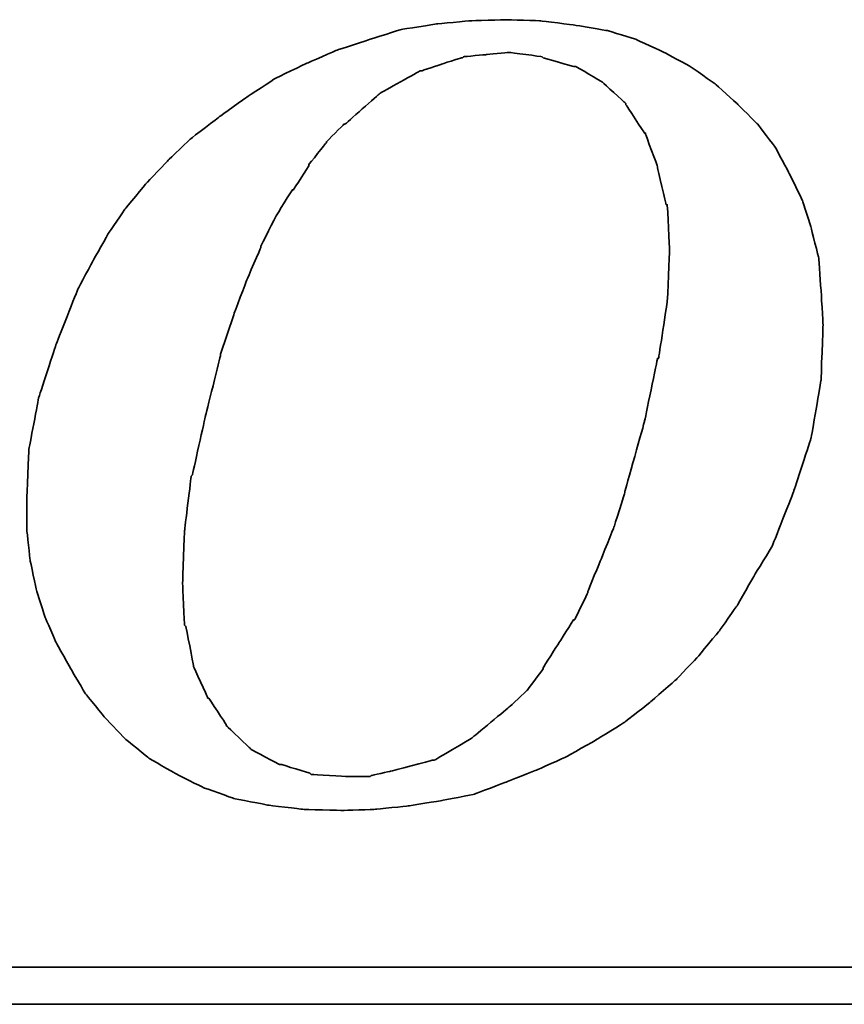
# Model space of a CAD drawing. Header units: millimetres. Extents: x 416 to 815, y 121 to 252.
# Tile 43 of 51: x 729.07 to 731.91, y 160.68 to 164.07. Entities that reach past the tile are written whole.
import ezdxf

# ---------------------------------------------------------------- set-up
doc = ezdxf.new("R2010")
doc.units = ezdxf.units.MM
doc.layers.add('DIM', color=4, linetype='CONTINUOUS')
doc.layers.add('layer 1', color=7, linetype='CONTINUOUS')

# ---------------------------------------------------------------- blocks, each defined once
blk = doc.blocks.new('TBI MOTION logo(完整正式版)')
at = {"layer": 'layer 1', "color": 22, "lineweight": 35}
for points, knots in [([(35.79625, -6.98375), (35.79625, -6.98375), (36.23125, -7.43875), (36.23125, -7.43875), (36.23125, -7.43875), (36.23125, -7.43875), (36.75625, -7.87125), (36.75625, -7.87125), (36.75625, -7.87125), (36.75625, -7.87125), (37.33125, -8.20375), (37.33125, -8.20375), (37.33125, -8.20375), (37.33125, -8.20375), (37.95625, -8.51875), (37.95625, -8.51875), (37.95625, -8.51875), (37.95625, -8.51875), (38.62625, -8.75875), (38.62625, -8.75875), (38.62625, -8.75875), (38.62625, -8.75875), (39.37125, -8.90375), (39.37125, -8.90375), (39.37125, -8.90375), (39.37125, -8.90375), (40.14125, -8.99875), (40.14125, -8.99875), (40.14125, -8.99875), (40.14125, -8.99875), (41.02625, -9.02375), (41.02625, -9.02375), (41.02625, -9.02375), (41.02625, -9.02375), (41.74625, -8.99875), (41.74625, -8.99875), (41.74625, -8.99875), (41.74625, -8.99875), (42.46625, -8.92375), (42.46625, -8.92375), (42.46625, -8.92375), (42.46625, -8.92375), (43.21125, -8.80625), (43.21125, -8.80625), (43.21125, -8.80625), (43.21125, -8.80625), (43.93125, -8.66375), (43.93125, -8.66375), (43.93125, -8.66375), (43.93125, -8.66375), (44.62625, -8.39875), (44.62625, -8.39875), (44.62625, -8.39875), (44.62625, -8.39875), (45.29625, -8.13375), (45.29625, -8.13375), (45.29625, -8.13375), (45.29625, -8.13375), (45.94625, -7.84375), (45.94625, -7.84375), (45.94625, -7.84375), (45.94625, -7.84375), (46.61625, -7.46375), (46.61625, -7.46375), (46.61625, -7.46375), (46.61625, -7.46375), (47.24125, -7.07875), (47.24125, -7.07875), (47.24125, -7.07875), (47.24125, -7.07875), (47.81625, -6.62375), (47.81625, -6.62375), (47.81625, -6.62375), (47.81625, -6.62375), (48.36875, -6.14375), (48.36875, -6.14375), (48.36875, -6.14375), (48.36875, -6.14375), (48.84625, -5.64125), (48.84625, -5.64125), (48.84625, -5.64125), (48.84625, -5.64125), (49.32625, -5.06375), (49.32625, -5.06375), (49.32625, -5.06375), (49.32625, -5.06375), (49.71125, -4.51374), (49.71125, -4.51374), (49.71125, -4.51374), (49.71125, -4.51374), (50.09625, -3.83874), (50.09625, -3.83874), (50.09625, -3.83874), (50.09625, -3.83874), (50.48125, -3.21374), (50.48125, -3.21374), (50.48125, -3.21374), (50.48125, -3.21374), (50.96125, -1.99125), (50.96125, -1.99125), (50.96125, -1.99125), (50.96125, -1.99125), (51.34375, -0.81875), (51.34375, -0.81875), (51.34375, -0.81875), (51.34375, -0.81875), (51.56125, 0.45624), (51.56125, 0.45624), (51.56125, 0.45624), (51.56125, 0.45624), (51.60625, 1.67624), (51.60625, 1.67624), (51.60625, 1.67624), (51.60625, 1.67624), (51.56125, 2.44625), (51.56125, 2.44625), (51.56125, 2.44625), (51.56125, 2.44625), (51.51125, 3.14125), (51.51125, 3.14125), (51.51125, 3.14125), (51.51125, 3.14125), (51.34375, 3.81125), (51.34375, 3.81125), (51.34375, 3.81125), (51.34375, 3.81125), (51.15125, 4.41125), (51.15125, 4.41125), (51.15125, 4.41125), (51.15125, 4.41125), (50.86125, 5.01125), (50.86125, 5.01125), (50.86125, 5.01125), (50.86125, 5.01125), (50.55125, 5.58875), (50.55125, 5.58875), (50.55125, 5.58875), (50.55125, 5.58875), (50.16625, 6.09125), (50.16625, 6.09125), (50.16625, 6.09125), (50.16625, 6.09125), (49.71125, 6.54875), (49.71125, 6.54875), (49.71125, 6.54875), (49.71125, 6.54875), (49.23125, 6.98125), (49.23125, 6.98125), (49.23125, 6.98125), (49.23125, 6.98125), (48.67875, 7.36625), (48.67875, 7.36625), (48.67875, 7.36625), (48.67875, 7.36625), (48.10375, 7.67625), (48.10375, 7.67625), (48.10375, 7.67625), (48.10375, 7.67625), (47.48125, 7.96375), (47.48125, 7.96375), (47.48125, 7.96375), (47.48125, 7.96375), (46.85625, 8.15625), (46.85625, 8.15625), (46.85625, 8.15625), (46.85625, 8.15625), (46.13625, 8.27624), (46.13625, 8.27624), (46.13625, 8.27624), (46.13625, 8.27624), (45.39125, 8.37125), (45.39125, 8.37125), (45.39125, 8.37125), (45.39125, 8.37125), (44.62625, 8.39624), (44.62625, 8.39624), (44.62625, 8.39624), (44.62625, 8.39624), (43.83625, 8.37125), (43.83625, 8.37125), (43.83625, 8.37125), (43.83625, 8.37125), (43.09125, 8.30125), (43.09125, 8.30125), (43.09125, 8.30125), (43.09125, 8.30125), (42.32125, 8.18125), (42.32125, 8.18125), (42.32125, 8.18125), (42.32125, 8.18125), (41.62875, 7.96375), (41.62875, 7.96375), (41.62875, 7.96375), (41.62875, 7.96375), (40.90625, 7.72625), (40.90625, 7.72625), (40.90625, 7.72625), (40.90625, 7.72625), (40.23624, 7.43625), (40.23624, 7.43625), (40.23624, 7.43625), (40.23624, 7.43625), (39.54124, 7.10125), (39.54124, 7.10125), (39.54124, 7.10125), (39.54124, 7.10125), (38.91625, 6.69125), (38.91625, 6.69125), (38.91625, 6.69125), (38.91625, 6.69125), (38.31625, 6.26125), (38.31625, 6.26125), (38.31625, 6.26125), (38.31625, 6.26125), (37.69125, 5.78125), (37.69125, 5.78125), (37.69125, 5.78125), (37.69125, 5.78125), (37.18625, 5.30125), (37.18625, 5.30125), (37.18625, 5.30125), (37.18625, 5.30125), (36.70625, 4.79624), (36.70625, 4.79624), (36.70625, 4.79624), (36.70625, 4.79624), (36.23125, 4.22125), (36.23125, 4.22125), (36.23125, 4.22125), (36.23125, 4.22125), (35.87124, 3.69375), (35.87124, 3.69375), (35.87124, 3.69375), (35.87124, 3.69375), (35.53125, 3.09125), (35.53125, 3.09125), (35.53125, 3.09125), (35.53125, 3.09125), (35.19875, 2.47125), (35.19875, 2.47125), (35.19875, 2.47125), (35.19875, 2.47125), (34.71625, 1.24625), (34.71625, 1.24625), (34.71625, 1.24625), (34.71625, 1.24625), (34.33125, 0.06874), (34.33125, 0.06874), (34.33125, 0.06874), (34.33125, 0.06874), (34.11625, -1.07875), (34.11625, -1.07875), (34.11625, -1.07875), (34.11625, -1.07875), (34.07125, -2.15875), (34.07125, -2.15875), (34.07125, -2.15875), (34.07125, -2.15875), (34.07125, -2.85375), (34.07125, -2.85375), (34.07125, -2.85375), (34.07125, -2.85375), (34.14125, -3.50375), (34.14125, -3.50375), (34.14125, -3.50375), (34.14125, -3.50375), (34.28625, -4.17375), (34.28625, -4.17375), (34.28625, -4.17375), (34.28625, -4.17375), (34.47625, -4.77624), (34.47625, -4.77624), (34.47625, -4.77624), (34.47625, -4.77624), (34.71625, -5.32625), (34.71625, -5.32625), (34.71625, -5.32625), (34.71625, -5.32625), (35.05375, -5.92875), (35.05375, -5.92875), (35.05375, -5.92875), (35.05375, -5.92875), (35.36375, -6.45375), (35.36375, -6.45375), (35.36375, -6.45375), (35.36375, -6.45375), (35.79625, -6.98375), (35.79625, -6.98375)], [0, 0, 0, 0, 0.01388889, 0.01388889, 0.01388889, 0.0138889, 0.02777778, 0.02777778, 0.02777778, 0.02777779, 0.04166667, 0.04166667, 0.04166667, 0.04166668, 0.05555556, 0.05555556, 0.05555556, 0.05555557, 0.06944444, 0.06944444, 0.06944444, 0.06944445, 0.08333333, 0.08333333, 0.08333333, 0.08333334, 0.09722222, 0.09722222, 0.09722222, 0.09722223, 0.11111111, 0.11111111, 0.11111111, 0.11111112, 0.125, 0.125, 0.125, 0.12500001, 0.13888889, 0.13888889, 0.13888889, 0.1388889, 0.15277778, 0.15277778, 0.15277778, 0.15277779, 0.16666667, 0.16666667, 0.16666667, 0.16666668, 0.18055556, 0.18055556, 0.18055556, 0.18055557, 0.19444444, 0.19444444, 0.19444444, 0.19444445, 0.20833333, 0.20833333, 0.20833333, 0.20833334, 0.22222222, 0.22222222, 0.22222222, 0.22222223, 0.23611111, 0.23611111, 0.23611111, 0.23611112, 0.25, 0.25, 0.25, 0.25000001, 0.26388889, 0.26388889, 0.26388889, 0.2638889, 0.27777778, 0.27777778, 0.27777778, 0.27777779, 0.29166667, 0.29166667, 0.29166667, 0.29166668, 0.30555556, 0.30555556, 0.30555556, 0.30555557, 0.31944444, 0.31944444, 0.31944444, 0.31944445, 0.33333333, 0.33333333, 0.33333333, 0.33333334, 0.34722222, 0.34722222, 0.34722222, 0.34722223, 0.36111111, 0.36111111, 0.36111111, 0.36111112, 0.375, 0.375, 0.375, 0.37500001, 0.38888889, 0.38888889, 0.38888889, 0.3888889, 0.40277778, 0.40277778, 0.40277778, 0.40277779, 0.41666667, 0.41666667, 0.41666667, 0.41666668, 0.43055556, 0.43055556, 0.43055556, 0.43055557, 0.44444444, 0.44444444, 0.44444444, 0.44444445, 0.45833333, 0.45833333, 0.45833333, 0.45833334, 0.47222222, 0.47222222, 0.47222222, 0.47222223, 0.48611111, 0.48611111, 0.48611111, 0.48611112, 0.5, 0.5, 0.5, 0.50000001, 0.51388889, 0.51388889, 0.51388889, 0.5138889, 0.52777778, 0.52777778, 0.52777778, 0.52777779, 0.54166667, 0.54166667, 0.54166667, 0.54166668, 0.55555556, 0.55555556, 0.55555556, 0.55555557, 0.56944444, 0.56944444, 0.56944444, 0.56944445, 0.58333333, 0.58333333, 0.58333333, 0.58333334, 0.59722222, 0.59722222, 0.59722222, 0.59722223, 0.61111111, 0.61111111, 0.61111111, 0.61111112, 0.625, 0.625, 0.625, 0.62500001, 0.63888889, 0.63888889, 0.63888889, 0.6388889, 0.65277778, 0.65277778, 0.65277778, 0.65277779, 0.66666667, 0.66666667, 0.66666667, 0.66666668, 0.68055556, 0.68055556, 0.68055556, 0.68055557, 0.69444444, 0.69444444, 0.69444444, 0.69444445, 0.70833333, 0.70833333, 0.70833333, 0.70833334, 0.72222222, 0.72222222, 0.72222222, 0.72222223, 0.73611111, 0.73611111, 0.73611111, 0.73611112, 0.75, 0.75, 0.75, 0.75000001, 0.76388889, 0.76388889, 0.76388889, 0.7638889, 0.77777778, 0.77777778, 0.77777778, 0.77777779, 0.79166667, 0.79166667, 0.79166667, 0.79166668, 0.80555556, 0.80555556, 0.80555556, 0.80555557, 0.81944444, 0.81944444, 0.81944444, 0.81944445, 0.83333333, 0.83333333, 0.83333333, 0.83333334, 0.84722222, 0.84722222, 0.84722222, 0.84722223, 0.86111111, 0.86111111, 0.86111111, 0.86111112, 0.875, 0.875, 0.875, 0.87500001, 0.88888889, 0.88888889, 0.88888889, 0.8888889, 0.90277778, 0.90277778, 0.90277778, 0.90277779, 0.91666667, 0.91666667, 0.91666667, 0.91666668, 0.93055556, 0.93055556, 0.93055556, 0.93055557, 0.94444444, 0.94444444, 0.94444444, 0.94444445, 0.95833333, 0.95833333, 0.95833333, 0.95833334, 0.97222222, 0.97222222, 0.97222222, 0.97222223, 0.98611111, 0.98611111, 0.98611111, 0.98611112, 1, 1, 1, 1]), ([(38.33875, 1.03124), (38.33875, 1.03124), (38.62625, 1.89625), (38.62625, 1.89625), (38.62625, 1.89625), (38.62625, 1.89625), (38.91625, 2.66375), (38.91625, 2.66375), (38.91625, 2.66375), (38.91625, 2.66375), (39.22625, 3.38125), (39.22625, 3.38125), (39.22625, 3.38125), (39.22625, 3.38125), (39.22625, 3.40624), (39.22625, 3.40624), (39.22625, 3.40624), (39.22625, 3.40624), (39.56124, 4.07624), (39.56124, 4.07624), (39.56124, 4.07624), (39.56124, 4.07624), (39.92125, 4.65125), (39.92125, 4.65125), (39.92125, 4.65125), (39.92125, 4.65125), (39.94625, 4.65125), (39.94625, 4.65125), (39.94625, 4.65125), (39.94625, 4.65125), (40.28125, 5.17875), (40.28125, 5.17875), (40.28125, 5.17875), (40.28125, 5.17875), (40.28125, 5.20375), (40.28125, 5.20375), (40.28125, 5.20375), (40.28125, 5.20375), (40.66875, 5.68625), (40.66875, 5.68625), (40.66875, 5.68625), (40.66875, 5.68625), (40.66875, 5.70625), (40.66875, 5.70625), (40.66875, 5.70625), (40.66875, 5.70625), (41.05124, 6.09125), (41.05124, 6.09125), (41.05124, 6.09125), (41.05124, 6.09125), (41.07625, 6.09125), (41.07625, 6.09125), (41.07625, 6.09125), (41.07625, 6.09125), (41.84125, 6.76625), (41.84125, 6.76625), (41.84125, 6.76625), (41.84125, 6.76625), (41.86625, 6.78625), (41.86625, 6.78625), (41.86625, 6.78625), (41.86625, 6.78625), (42.73125, 7.26624), (42.73125, 7.26624), (42.73125, 7.26624), (42.73125, 7.26624), (42.75625, 7.26624), (42.75625, 7.26624), (42.75625, 7.26624), (42.75625, 7.26624), (43.18625, 7.41125), (43.18625, 7.41125), (43.18625, 7.41125), (43.18625, 7.41125), (43.64125, 7.55625), (43.64125, 7.55625), (43.64125, 7.55625), (43.64125, 7.55625), (43.66625, 7.55625), (43.66625, 7.55625), (43.66625, 7.55625), (43.66625, 7.55625), (43.69125, 7.58124), (43.69125, 7.58124), (43.69125, 7.58124), (43.69125, 7.58124), (44.19125, 7.62625), (44.19125, 7.62625), (44.19125, 7.62625), (44.19125, 7.62625), (44.67125, 7.67625), (44.67125, 7.67625), (44.67125, 7.67625), (44.67125, 7.67625), (44.69625, 7.67625), (44.69625, 7.67625), (44.69625, 7.67625), (44.69625, 7.67625), (45.41875, 7.58124), (45.41875, 7.58124), (45.41875, 7.58124), (45.41875, 7.58124), (45.44125, 7.55625), (45.44125, 7.55625), (45.44125, 7.55625), (45.44125, 7.55625), (46.11125, 7.36625), (46.11125, 7.36625), (46.11125, 7.36625), (46.11125, 7.36625), (46.13625, 7.36625), (46.13625, 7.36625), (46.13625, 7.36625), (46.13625, 7.36625), (46.15875, 7.36625), (46.15875, 7.36625), (46.15875, 7.36625), (46.15875, 7.36625), (46.73625, 7.02624), (46.73625, 7.02624), (46.73625, 7.02624), (46.73625, 7.02624), (46.76125, 7.00624), (46.76125, 7.00624), (46.76125, 7.00624), (46.76125, 7.00624), (47.24125, 6.57124), (47.24125, 6.57124), (47.24125, 6.57124), (47.24125, 6.57124), (47.26625, 6.54875), (47.26625, 6.54875), (47.26625, 6.54875), (47.26625, 6.54875), (47.26625, 6.52375), (47.26625, 6.52375), (47.26625, 6.52375), (47.26625, 6.52375), (47.67375, 5.89875), (47.67375, 5.89875), (47.67375, 5.89875), (47.67375, 5.89875), (47.69625, 5.89875), (47.69625, 5.89875), (47.69625, 5.89875), (47.69625, 5.89875), (47.69625, 5.87625), (47.69625, 5.87625), (47.69625, 5.87625), (47.69625, 5.87625), (47.96125, 5.15625), (47.96125, 5.15625), (47.96125, 5.15625), (47.96125, 5.15625), (47.96125, 5.13125), (47.96125, 5.13125), (47.96125, 5.13125), (47.96125, 5.13125), (48.15125, 4.31875), (48.15125, 4.31875), (48.15125, 4.31875), (48.15125, 4.31875), (48.17625, 4.31875), (48.17625, 4.31875), (48.17625, 4.31875), (48.17625, 4.31875), (48.17625, 4.29125), (48.17625, 4.29125), (48.17625, 4.29125), (48.17625, 4.29125), (48.22625, 3.33125), (48.22625, 3.33125), (48.22625, 3.33125), (48.22625, 3.33125), (48.22625, 3.30875), (48.22625, 3.30875), (48.22625, 3.30875), (48.22625, 3.30875), (48.17625, 2.20624), (48.17625, 2.20624), (48.17625, 2.20624), (48.17625, 2.20624), (48.17625, 2.18124), (48.17625, 2.18124), (48.17625, 2.18124), (48.17625, 2.18124), (47.98375, 0.93624), (47.98375, 0.93624), (47.98375, 0.93624), (47.98375, 0.93624), (47.96125, 0.93624), (47.96125, 0.93624), (47.96125, 0.93624), (47.96125, 0.93624), (47.67375, -0.45874), (47.67375, -0.45874), (47.67375, -0.45874), (47.67375, -0.45874), (47.24125, -1.99125), (47.24125, -1.99125), (47.24125, -1.99125), (47.24125, -1.99125), (47.24125, -2.01874), (47.24125, -2.01874), (47.24125, -2.01874), (47.24125, -2.01874), (47.00125, -2.78375), (47.00125, -2.78375), (47.00125, -2.78375), (47.00125, -2.78375), (46.71125, -3.50375), (46.71125, -3.50375), (46.71125, -3.50375), (46.71125, -3.50375), (46.42625, -4.19875), (46.42625, -4.19875), (46.42625, -4.19875), (46.42625, -4.19875), (46.42625, -4.22375), (46.42625, -4.22375), (46.42625, -4.22375), (46.42625, -4.22375), (46.13625, -4.82374), (46.13625, -4.82374), (46.13625, -4.82374), (46.13625, -4.82374), (46.11125, -4.82374), (46.11125, -4.82374), (46.11125, -4.82374), (46.11125, -4.82374), (45.77625, -5.35125), (45.77625, -5.35125), (45.77625, -5.35125), (45.77625, -5.35125), (45.44125, -5.87875), (45.44125, -5.87875), (45.44125, -5.87875), (45.44125, -5.87875), (45.44125, -5.90375), (45.44125, -5.90375), (45.44125, -5.90375), (45.44125, -5.90375), (45.10625, -6.35875), (45.10625, -6.35875), (45.10625, -6.35875), (45.10625, -6.35875), (45.08125, -6.38375), (45.08125, -6.38375), (45.08125, -6.38375), (45.08125, -6.38375), (44.69625, -6.74375), (44.69625, -6.74375), (44.69625, -6.74375), (44.69625, -6.74375), (43.88375, -7.41625), (43.88375, -7.41625), (43.88375, -7.41625), (43.88375, -7.41625), (43.85625, -7.43875), (43.85625, -7.43875), (43.85625, -7.43875), (43.85625, -7.43875), (43.04125, -7.91875), (43.04125, -7.91875), (43.04125, -7.91875), (43.04125, -7.91875), (43.01625, -7.91875), (43.01625, -7.91875), (43.01625, -7.91875), (43.01625, -7.91875), (42.99625, -7.91875), (42.99625, -7.91875), (42.99625, -7.91875), (42.99625, -7.91875), (42.08125, -8.15875), (42.08125, -8.15875), (42.08125, -8.15875), (42.08125, -8.15875), (41.65125, -8.25625), (41.65125, -8.25625), (41.65125, -8.25625), (41.65125, -8.25625), (41.62875, -8.27875), (41.62875, -8.27875), (41.62875, -8.27875), (41.62875, -8.27875), (41.60125, -8.27875), (41.60125, -8.27875), (41.60125, -8.27875), (41.60125, -8.27875), (41.12125, -8.27875), (41.12125, -8.27875), (41.12125, -8.27875), (41.12125, -8.27875), (40.35624, -8.23125), (40.35624, -8.23125), (40.35624, -8.23125), (40.35624, -8.23125), (40.33125, -8.23125), (40.33125, -8.23125), (40.33125, -8.23125), (40.33125, -8.23125), (40.30625, -8.20375), (40.30625, -8.20375), (40.30625, -8.20375), (40.30625, -8.20375), (39.68375, -8.01375), (39.68375, -8.01375), (39.68375, -8.01375), (39.68375, -8.01375), (39.66124, -8.01375), (39.66124, -8.01375), (39.66124, -8.01375), (39.66124, -8.01375), (39.63625, -8.01375), (39.63625, -8.01375), (39.63625, -8.01375), (39.63625, -8.01375), (39.01125, -7.67875), (39.01125, -7.67875), (39.01125, -7.67875), (39.01125, -7.67875), (38.98875, -7.65375), (38.98875, -7.65375), (38.98875, -7.65375), (38.98875, -7.65375), (38.48625, -7.17375), (38.48625, -7.17375), (38.48625, -7.17375), (38.48625, -7.17375), (38.45875, -7.14875), (38.45875, -7.14875), (38.45875, -7.14875), (38.45875, -7.14875), (38.45875, -7.12875), (38.45875, -7.12875), (38.45875, -7.12875), (38.45875, -7.12875), (38.07625, -6.54875), (38.07625, -6.54875), (38.07625, -6.54875), (38.07625, -6.54875), (38.05125, -6.54875), (38.05125, -6.54875), (38.05125, -6.54875), (38.05125, -6.54875), (38.05125, -6.52875), (38.05125, -6.52875), (38.05125, -6.52875), (38.05125, -6.52875), (37.74125, -5.85375), (37.74125, -5.85375), (37.74125, -5.85375), (37.74125, -5.85375), (37.74125, -5.82875), (37.74125, -5.82875), (37.74125, -5.82875), (37.74125, -5.82875), (37.57375, -4.96875), (37.57375, -4.96875), (37.57375, -4.96875), (37.57375, -4.96875), (37.54625, -4.94375), (37.54625, -4.94375), (37.54625, -4.94375), (37.54625, -4.94375), (37.50125, -4.03375), (37.50125, -4.03375), (37.50125, -4.03375), (37.50125, -4.03375), (37.50125, -4.00875), (37.50125, -4.00875), (37.50125, -4.00875), (37.50125, -4.00875), (37.54625, -2.85375), (37.54625, -2.85375), (37.54625, -2.85375), (37.54625, -2.85375), (37.69125, -1.65875), (37.69125, -1.65875), (37.69125, -1.65875), (37.69125, -1.65875), (37.71624, -1.63375), (37.71624, -1.63375), (37.71624, -1.63375), (37.71624, -1.63375), (38.00375, -0.33875), (38.00375, -0.33875), (38.00375, -0.33875), (38.00375, -0.33875), (38.33875, 1.00624), (38.33875, 1.00624), (38.33875, 1.00624), (38.33875, 1.00624), (38.33875, 1.03124), (38.33875, 1.03124)], [0, 0, 0, 0, 0.01010101, 0.01010101, 0.01010101, 0.01010102, 0.02020202, 0.02020202, 0.02020202, 0.02020203, 0.03030303, 0.03030303, 0.03030303, 0.03030304, 0.04040404, 0.04040404, 0.04040404, 0.04040405, 0.05050505, 0.05050505, 0.05050505, 0.05050506, 0.06060606, 0.06060606, 0.06060606, 0.06060607, 0.07070707, 0.07070707, 0.07070707, 0.07070708, 0.08080808, 0.08080808, 0.08080808, 0.08080809, 0.09090909, 0.09090909, 0.09090909, 0.0909091, 0.1010101, 0.1010101, 0.1010101, 0.10101011, 0.11111111, 0.11111111, 0.11111111, 0.11111112, 0.12121212, 0.12121212, 0.12121212, 0.12121213, 0.13131313, 0.13131313, 0.13131313, 0.13131314, 0.14141414, 0.14141414, 0.14141414, 0.14141415, 0.15151515, 0.15151515, 0.15151515, 0.15151516, 0.16161616, 0.16161616, 0.16161616, 0.16161617, 0.17171717, 0.17171717, 0.17171717, 0.17171718, 0.18181818, 0.18181818, 0.18181818, 0.18181819, 0.19191919, 0.19191919, 0.19191919, 0.1919192, 0.2020202, 0.2020202, 0.2020202, 0.20202021, 0.21212121, 0.21212121, 0.21212121, 0.21212122, 0.22222222, 0.22222222, 0.22222222, 0.22222223, 0.23232323, 0.23232323, 0.23232323, 0.23232324, 0.24242424, 0.24242424, 0.24242424, 0.24242425, 0.25252525, 0.25252525, 0.25252525, 0.25252526, 0.26262626, 0.26262626, 0.26262626, 0.26262627, 0.27272727, 0.27272727, 0.27272727, 0.27272728, 0.28282828, 0.28282828, 0.28282828, 0.28282829, 0.29292929, 0.29292929, 0.29292929, 0.2929293, 0.3030303, 0.3030303, 0.3030303, 0.30303031, 0.31313131, 0.31313131, 0.31313131, 0.31313132, 0.32323232, 0.32323232, 0.32323232, 0.32323233, 0.33333333, 0.33333333, 0.33333333, 0.33333334, 0.34343434, 0.34343434, 0.34343434, 0.34343435, 0.35353535, 0.35353535, 0.35353535, 0.35353536, 0.36363636, 0.36363636, 0.36363636, 0.36363637, 0.37373737, 0.37373737, 0.37373737, 0.37373738, 0.38383838, 0.38383838, 0.38383838, 0.38383839, 0.39393939, 0.39393939, 0.39393939, 0.3939394, 0.4040404, 0.4040404, 0.4040404, 0.40404041, 0.41414141, 0.41414141, 0.41414141, 0.41414142, 0.42424242, 0.42424242, 0.42424242, 0.42424243, 0.43434343, 0.43434343, 0.43434343, 0.43434344, 0.44444444, 0.44444444, 0.44444444, 0.44444445, 0.45454545, 0.45454545, 0.45454545, 0.45454546, 0.46464646, 0.46464646, 0.46464646, 0.46464647, 0.47474747, 0.47474747, 0.47474747, 0.47474748, 0.48484848, 0.48484848, 0.48484848, 0.48484849, 0.49494949, 0.49494949, 0.49494949, 0.4949495, 0.50505051, 0.50505051, 0.50505051, 0.50505052, 0.51515152, 0.51515152, 0.51515152, 0.51515153, 0.52525253, 0.52525253, 0.52525253, 0.52525254, 0.53535354, 0.53535354, 0.53535354, 0.53535355, 0.54545455, 0.54545455, 0.54545455, 0.54545456, 0.55555556, 0.55555556, 0.55555556, 0.55555557, 0.56565657, 0.56565657, 0.56565657, 0.56565658, 0.57575758, 0.57575758, 0.57575758, 0.57575759, 0.58585859, 0.58585859, 0.58585859, 0.5858586, 0.5959596, 0.5959596, 0.5959596, 0.59595961, 0.60606061, 0.60606061, 0.60606061, 0.60606062, 0.61616162, 0.61616162, 0.61616162, 0.61616163, 0.62626263, 0.62626263, 0.62626263, 0.62626264, 0.63636364, 0.63636364, 0.63636364, 0.63636365, 0.64646465, 0.64646465, 0.64646465, 0.64646466, 0.65656566, 0.65656566, 0.65656566, 0.65656567, 0.66666667, 0.66666667, 0.66666667, 0.66666668, 0.67676768, 0.67676768, 0.67676768, 0.67676769, 0.68686869, 0.68686869, 0.68686869, 0.6868687, 0.6969697, 0.6969697, 0.6969697, 0.69696971, 0.70707071, 0.70707071, 0.70707071, 0.70707072, 0.71717172, 0.71717172, 0.71717172, 0.71717173, 0.72727273, 0.72727273, 0.72727273, 0.72727274, 0.73737374, 0.73737374, 0.73737374, 0.73737375, 0.74747475, 0.74747475, 0.74747475, 0.74747476, 0.75757576, 0.75757576, 0.75757576, 0.75757577, 0.76767677, 0.76767677, 0.76767677, 0.76767678, 0.77777778, 0.77777778, 0.77777778, 0.77777779, 0.78787879, 0.78787879, 0.78787879, 0.7878788, 0.7979798, 0.7979798, 0.7979798, 0.79797981, 0.80808081, 0.80808081, 0.80808081, 0.80808082, 0.81818182, 0.81818182, 0.81818182, 0.81818183, 0.82828283, 0.82828283, 0.82828283, 0.82828284, 0.83838384, 0.83838384, 0.83838384, 0.83838385, 0.84848485, 0.84848485, 0.84848485, 0.84848486, 0.85858586, 0.85858586, 0.85858586, 0.85858587, 0.86868687, 0.86868687, 0.86868687, 0.86868688, 0.87878788, 0.87878788, 0.87878788, 0.87878789, 0.88888889, 0.88888889, 0.88888889, 0.8888889, 0.8989899, 0.8989899, 0.8989899, 0.89898991, 0.90909091, 0.90909091, 0.90909091, 0.90909092, 0.91919192, 0.91919192, 0.91919192, 0.91919193, 0.92929293, 0.92929293, 0.92929293, 0.92929294, 0.93939394, 0.93939394, 0.93939394, 0.93939395, 0.94949495, 0.94949495, 0.94949495, 0.94949496, 0.95959596, 0.95959596, 0.95959596, 0.95959597, 0.96969697, 0.96969697, 0.96969697, 0.96969698, 0.97979798, 0.97979798, 0.97979798, 0.97979799, 0.98989899, 0.98989899, 0.98989899, 0.989899, 1, 1, 1, 1]), ([(75.90875, -9.47875), (75.90875, -9.47875), (75.90875, -12.28625), (75.90875, -12.28625), (75.90875, -12.28625), (75.90875, -12.28625), (75.90875, -12.47875), (75.90875, -12.47875), (75.90875, -12.47875), (75.90875, -12.47875), (75.71625, -12.47875), (75.71625, -12.47875), (75.71625, -12.47875), (75.71625, -12.47875), (-88.32875, -12.47875), (-88.32875, -12.47875), (-88.32875, -12.47875), (-88.32875, -12.47875), (-88.32875, -13.29375), (-88.32875, -13.29375), (-88.32875, -13.29375), (-88.32875, -13.29375), (82.89125, -13.29375), (82.89125, -13.29375), (82.89125, -13.29375), (82.89125, -13.29375), (75.90875, -9.47875), (75.90875, -9.47875)], [0, 0, 0, 0, 0.14285714, 0.14285714, 0.14285714, 0.14285715, 0.28571429, 0.28571429, 0.28571429, 0.2857143, 0.42857143, 0.42857143, 0.42857143, 0.42857144, 0.57142857, 0.57142857, 0.57142857, 0.57142858, 0.71428571, 0.71428571, 0.71428571, 0.71428572, 0.85714286, 0.85714286, 0.85714286, 0.85714287, 1, 1, 1, 1])]:
    blk.add_open_spline(points, degree=3, knots=knots, dxfattribs=at)

msp = doc.modelspace()

# ---------------------------------------------------------------- block references
at = {"layer": 'DIM', "color": 7, "xscale": 0.1563722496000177, "yscale": 0.1563722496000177, "zscale": 0.1563722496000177}
msp.add_blockref('TBI MOTION logo(完整正式版)', (723.7687, 162.7543), dxfattribs=at)

doc.saveas('drawing.dxf')
